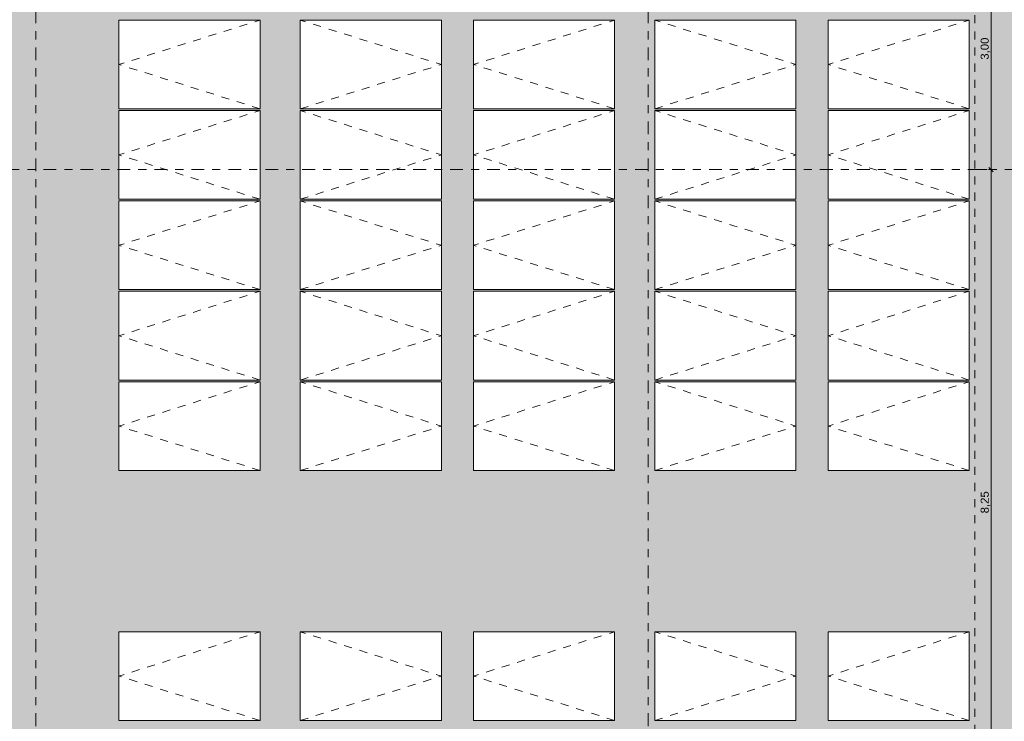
# Model space of a CAD drawing. Header units: metres. Extents: x -180 to 4, y -50 to 6.
# Tile 151 of 256: x -115 to -103, y -30 to -21. Entities that reach past the tile are written whole.
import ezdxf

# ---------------------------------------------------------------- set-up
doc = ezdxf.new("R2010")
doc.units = ezdxf.units.M
doc.header["$LTSCALE"] = 0.05
doc.header["$PDMODE"] = 1
doc.header["$PDSIZE"] = -2
doc.linetypes.add('Linienart-53', pattern=[5.291531, 3.175, -1.058062, 0.352704, -0.705764])
doc.linetypes.add('VW-01 Strichlinie kurz', pattern=[1.999894, 0.999947, -0.999947])
doc.layers.get('0').update_dxf_attribs({"lineweight": 25})
for name, color, linetype, lineweight, true_color in [('30 -36 Dächer- 3 Dachbeläge', 7, 'Continuous', 15, 0x9999ff), ('30 -36 Dächer- 3 Dachbeläge Gründach', 250, 'Continuous', 9, 0x333333), ('40 -44 Elektr. Anlagen- 2 Eigenstromversorgungsanlagen', 7, 'Continuous', 5, 0xff6633), ('70 -72 Beschriftung- 1 Beschriftung allgemein', 7, 'Continuous', 9, 0xff6633), ('70 -76 Bemaßung- 2 Allgemein', 7, 'Continuous', 5, 0x6666cc), ('Dachflächen Moblierung', 7, 'Continuous', 9, 0x888888)]:
    doc.layers.add(name, color=color, linetype=linetype, lineweight=lineweight, true_color=true_color)
for name, color, linetype, lineweight in [('60- 61 allgemeine Ausstattung- 4 Terrassen', 7, 'Continuous', 9), ('70 -71 Achsen- 1 Gebäudeachsen', 7, 'Linienart-53', 18), ('Keine', 7, 'Continuous', 9)]:
    doc.layers.add(name, color=color, linetype=linetype, lineweight=lineweight)
doc.styles.add('Arial', font='arial.ttf')
doc.dimstyles.new('k+k 1_50', dxfattribs={"dimtxt": 0.100689, "dimasz": 0.05302, "dimexe": 0.05, "dimexo": 0.15, "dimgap": 0.01, "dimtad": 1, "dimdec": 3, "dimtxsty": 'Arial', "dimblk": 'VW_SLASH', "dimblk1": 'VW_SLASH', "dimblk2": 'VW_SLASH', "dimcen": 0, "dimdle": 0.05, "dimadec": 3, "dimazin": 0, "dimtfac": 0.75, "dimtdec": 3, "dimtix": 1, "dimtmove": 0, "dimatfit": 0, "dimldrblk": 'VW_SLASH-1', "dimfxl": 0.125, "dimfxlon": 1, "dimfrac": 2, "dimtolj": 1, "dimarcsym": 0})

# ---------------------------------------------------------------- blocks, each defined once
blk = doc.blocks.new('Gruppe-8040')
at = {"color": 255, "linetype": 'Continuous', "lineweight": 9, "transparency": 33554687}
blk.add_wipeout([(-113.589, -25.577), (-111.839, -25.577), (-111.839, -26.677), (-113.589, -26.677)], dxfattribs=at).dxf.layer = '40 -44 Elektr. Anlagen- 2 Eigenstromversorgungsanlagen'
at = {"layer": '40 -44 Elektr. Anlagen- 2 Eigenstromversorgungsanlagen', "color": 7, "linetype": 'Continuous', "lineweight": 9, "transparency": 33554687, "flags": 128}
blk.add_lwpolyline([(-113.589, -25.577), (-111.839, -25.577), (-111.839, -26.677), (-113.589, -26.677)], close=True, dxfattribs=at)
at = {"layer": 'Dachflächen Moblierung', "color": 8, "linetype": 'VW-01 Strichlinie kurz', "lineweight": 5, "flags": 128}
blk.add_lwpolyline([(-111.839, -26.677), (-113.589, -26.127), (-111.839, -25.577)], dxfattribs=at)
blk = doc.blocks.new('Gruppe-8041')
at = {"color": 255, "linetype": 'Continuous', "lineweight": 9, "transparency": 33554687}
blk.add_wipeout([(-113.589, -24.456), (-111.839, -24.456), (-111.839, -25.556), (-113.589, -25.556)], dxfattribs=at).dxf.layer = '40 -44 Elektr. Anlagen- 2 Eigenstromversorgungsanlagen'
at = {"layer": '40 -44 Elektr. Anlagen- 2 Eigenstromversorgungsanlagen', "color": 7, "linetype": 'Continuous', "lineweight": 9, "transparency": 33554687, "flags": 128}
blk.add_lwpolyline([(-113.589, -24.456), (-111.839, -24.456), (-111.839, -25.556), (-113.589, -25.556)], close=True, dxfattribs=at)
at = {"layer": 'Dachflächen Moblierung', "color": 8, "linetype": 'VW-01 Strichlinie kurz', "lineweight": 5, "flags": 128}
blk.add_lwpolyline([(-111.839, -25.556), (-113.589, -25.006), (-111.839, -24.456)], dxfattribs=at)
blk = doc.blocks.new('Gruppe-8042')
at = {"color": 255, "linetype": 'Continuous', "lineweight": 9, "transparency": 33554687}
blk.add_wipeout([(-113.589, -23.335), (-111.839, -23.335), (-111.839, -24.435), (-113.589, -24.435)], dxfattribs=at).dxf.layer = '40 -44 Elektr. Anlagen- 2 Eigenstromversorgungsanlagen'
at = {"layer": '40 -44 Elektr. Anlagen- 2 Eigenstromversorgungsanlagen', "color": 7, "linetype": 'Continuous', "lineweight": 9, "transparency": 33554687, "flags": 128}
blk.add_lwpolyline([(-113.589, -23.335), (-111.839, -23.335), (-111.839, -24.435), (-113.589, -24.435)], close=True, dxfattribs=at)
at = {"layer": 'Dachflächen Moblierung', "color": 8, "linetype": 'VW-01 Strichlinie kurz', "lineweight": 5, "flags": 128}
blk.add_lwpolyline([(-111.839, -24.435), (-113.589, -23.885), (-111.839, -23.335)], dxfattribs=at)
blk = doc.blocks.new('Gruppe-8043')
at = {"color": 255, "linetype": 'Continuous', "lineweight": 9, "transparency": 33554687}
blk.add_wipeout([(-113.589, -22.214), (-111.839, -22.214), (-111.839, -23.314), (-113.589, -23.314)], dxfattribs=at).dxf.layer = '40 -44 Elektr. Anlagen- 2 Eigenstromversorgungsanlagen'
at = {"layer": '40 -44 Elektr. Anlagen- 2 Eigenstromversorgungsanlagen', "color": 7, "linetype": 'Continuous', "lineweight": 9, "transparency": 33554687, "flags": 128}
blk.add_lwpolyline([(-113.589, -22.214), (-111.839, -22.214), (-111.839, -23.314), (-113.589, -23.314)], close=True, dxfattribs=at)
at = {"layer": 'Dachflächen Moblierung', "color": 8, "linetype": 'VW-01 Strichlinie kurz', "lineweight": 5, "flags": 128}
blk.add_lwpolyline([(-111.839, -23.314), (-113.589, -22.764), (-111.839, -22.214)], dxfattribs=at)
blk = doc.blocks.new('Gruppe-8044')
at = {"color": 255, "linetype": 'Continuous', "lineweight": 9, "transparency": 33554687}
blk.add_wipeout([(-113.589, -21.093), (-111.839, -21.093), (-111.839, -22.193), (-113.589, -22.193)], dxfattribs=at).dxf.layer = '40 -44 Elektr. Anlagen- 2 Eigenstromversorgungsanlagen'
at = {"layer": '40 -44 Elektr. Anlagen- 2 Eigenstromversorgungsanlagen', "color": 7, "linetype": 'Continuous', "lineweight": 9, "transparency": 33554687, "flags": 128}
blk.add_lwpolyline([(-113.589, -21.093), (-111.839, -21.093), (-111.839, -22.193), (-113.589, -22.193)], close=True, dxfattribs=at)
at = {"layer": 'Dachflächen Moblierung', "color": 8, "linetype": 'VW-01 Strichlinie kurz', "lineweight": 5, "flags": 128}
blk.add_lwpolyline([(-111.839, -22.193), (-113.589, -21.643), (-111.839, -21.093)], dxfattribs=at)
blk = doc.blocks.new('Gruppe-8049')
at = {"color": 255, "linetype": 'Continuous', "lineweight": 9, "transparency": 33554687}
blk.add_wipeout([(-111.339, -25.577), (-109.589, -25.577), (-109.589, -26.677), (-111.339, -26.677)], dxfattribs=at).dxf.layer = '40 -44 Elektr. Anlagen- 2 Eigenstromversorgungsanlagen'
at = {"layer": '40 -44 Elektr. Anlagen- 2 Eigenstromversorgungsanlagen', "color": 7, "linetype": 'Continuous', "lineweight": 9, "transparency": 33554687, "flags": 128}
blk.add_lwpolyline([(-111.339, -25.577), (-109.589, -25.577), (-109.589, -26.677), (-111.339, -26.677)], close=True, dxfattribs=at)
at = {"layer": 'Dachflächen Moblierung', "color": 8, "linetype": 'VW-01 Strichlinie kurz', "lineweight": 5, "flags": 128}
blk.add_lwpolyline([(-111.339, -26.677), (-109.589, -26.127), (-111.339, -25.577)], dxfattribs=at)
blk = doc.blocks.new('Gruppe-8050')
at = {"color": 255, "linetype": 'Continuous', "lineweight": 9, "transparency": 33554687}
blk.add_wipeout([(-111.339, -24.456), (-109.589, -24.456), (-109.589, -25.556), (-111.339, -25.556)], dxfattribs=at).dxf.layer = '40 -44 Elektr. Anlagen- 2 Eigenstromversorgungsanlagen'
at = {"layer": '40 -44 Elektr. Anlagen- 2 Eigenstromversorgungsanlagen', "color": 7, "linetype": 'Continuous', "lineweight": 9, "transparency": 33554687, "flags": 128}
blk.add_lwpolyline([(-111.339, -24.456), (-109.589, -24.456), (-109.589, -25.556), (-111.339, -25.556)], close=True, dxfattribs=at)
at = {"layer": 'Dachflächen Moblierung', "color": 8, "linetype": 'VW-01 Strichlinie kurz', "lineweight": 5, "flags": 128}
blk.add_lwpolyline([(-111.339, -25.556), (-109.589, -25.006), (-111.339, -24.456)], dxfattribs=at)
blk = doc.blocks.new('Gruppe-8051')
at = {"color": 255, "linetype": 'Continuous', "lineweight": 9, "transparency": 33554687}
blk.add_wipeout([(-111.339, -23.335), (-109.589, -23.335), (-109.589, -24.435), (-111.339, -24.435)], dxfattribs=at).dxf.layer = '40 -44 Elektr. Anlagen- 2 Eigenstromversorgungsanlagen'
at = {"layer": '40 -44 Elektr. Anlagen- 2 Eigenstromversorgungsanlagen', "color": 7, "linetype": 'Continuous', "lineweight": 9, "transparency": 33554687, "flags": 128}
blk.add_lwpolyline([(-111.339, -23.335), (-109.589, -23.335), (-109.589, -24.435), (-111.339, -24.435)], close=True, dxfattribs=at)
at = {"layer": 'Dachflächen Moblierung', "color": 8, "linetype": 'VW-01 Strichlinie kurz', "lineweight": 5, "flags": 128}
blk.add_lwpolyline([(-111.339, -24.435), (-109.589, -23.885), (-111.339, -23.335)], dxfattribs=at)
blk = doc.blocks.new('Gruppe-8052')
at = {"color": 255, "linetype": 'Continuous', "lineweight": 9, "transparency": 33554687}
blk.add_wipeout([(-111.339, -22.214), (-109.589, -22.214), (-109.589, -23.314), (-111.339, -23.314)], dxfattribs=at).dxf.layer = '40 -44 Elektr. Anlagen- 2 Eigenstromversorgungsanlagen'
at = {"layer": '40 -44 Elektr. Anlagen- 2 Eigenstromversorgungsanlagen', "color": 7, "linetype": 'Continuous', "lineweight": 9, "transparency": 33554687, "flags": 128}
blk.add_lwpolyline([(-111.339, -22.214), (-109.589, -22.214), (-109.589, -23.314), (-111.339, -23.314)], close=True, dxfattribs=at)
at = {"layer": 'Dachflächen Moblierung', "color": 8, "linetype": 'VW-01 Strichlinie kurz', "lineweight": 5, "flags": 128}
blk.add_lwpolyline([(-111.339, -23.314), (-109.589, -22.764), (-111.339, -22.214)], dxfattribs=at)
blk = doc.blocks.new('Gruppe-8053')
at = {"color": 255, "linetype": 'Continuous', "lineweight": 9, "transparency": 33554687}
blk.add_wipeout([(-111.339, -21.093), (-109.589, -21.093), (-109.589, -22.193), (-111.339, -22.193)], dxfattribs=at).dxf.layer = '40 -44 Elektr. Anlagen- 2 Eigenstromversorgungsanlagen'
at = {"layer": '40 -44 Elektr. Anlagen- 2 Eigenstromversorgungsanlagen', "color": 7, "linetype": 'Continuous', "lineweight": 9, "transparency": 33554687, "flags": 128}
blk.add_lwpolyline([(-111.339, -21.093), (-109.589, -21.093), (-109.589, -22.193), (-111.339, -22.193)], close=True, dxfattribs=at)
at = {"layer": 'Dachflächen Moblierung', "color": 8, "linetype": 'VW-01 Strichlinie kurz', "lineweight": 5, "flags": 128}
blk.add_lwpolyline([(-111.339, -22.193), (-109.589, -21.643), (-111.339, -21.093)], dxfattribs=at)
blk = doc.blocks.new('Gruppe-8058')
at = {"color": 255, "linetype": 'Continuous', "lineweight": 9, "transparency": 33554687}
blk.add_wipeout([(-109.189, -25.577), (-107.439, -25.577), (-107.439, -26.677), (-109.189, -26.677)], dxfattribs=at).dxf.layer = '40 -44 Elektr. Anlagen- 2 Eigenstromversorgungsanlagen'
at = {"layer": '40 -44 Elektr. Anlagen- 2 Eigenstromversorgungsanlagen', "color": 7, "linetype": 'Continuous', "lineweight": 9, "transparency": 33554687, "flags": 128}
blk.add_lwpolyline([(-109.189, -25.577), (-107.439, -25.577), (-107.439, -26.677), (-109.189, -26.677)], close=True, dxfattribs=at)
at = {"layer": 'Dachflächen Moblierung', "color": 8, "linetype": 'VW-01 Strichlinie kurz', "lineweight": 5, "flags": 128}
blk.add_lwpolyline([(-107.439, -26.677), (-109.189, -26.127), (-107.439, -25.577)], dxfattribs=at)
blk = doc.blocks.new('Gruppe-8059')
at = {"color": 255, "linetype": 'Continuous', "lineweight": 9, "transparency": 33554687}
blk.add_wipeout([(-109.189, -24.456), (-107.439, -24.456), (-107.439, -25.556), (-109.189, -25.556)], dxfattribs=at).dxf.layer = '40 -44 Elektr. Anlagen- 2 Eigenstromversorgungsanlagen'
at = {"layer": '40 -44 Elektr. Anlagen- 2 Eigenstromversorgungsanlagen', "color": 7, "linetype": 'Continuous', "lineweight": 9, "transparency": 33554687, "flags": 128}
blk.add_lwpolyline([(-109.189, -24.456), (-107.439, -24.456), (-107.439, -25.556), (-109.189, -25.556)], close=True, dxfattribs=at)
at = {"layer": 'Dachflächen Moblierung', "color": 8, "linetype": 'VW-01 Strichlinie kurz', "lineweight": 5, "flags": 128}
blk.add_lwpolyline([(-107.439, -25.556), (-109.189, -25.006), (-107.439, -24.456)], dxfattribs=at)
blk = doc.blocks.new('Gruppe-8060')
at = {"color": 255, "linetype": 'Continuous', "lineweight": 9, "transparency": 33554687}
blk.add_wipeout([(-109.189, -23.335), (-107.439, -23.335), (-107.439, -24.435), (-109.189, -24.435)], dxfattribs=at).dxf.layer = '40 -44 Elektr. Anlagen- 2 Eigenstromversorgungsanlagen'
at = {"layer": '40 -44 Elektr. Anlagen- 2 Eigenstromversorgungsanlagen', "color": 7, "linetype": 'Continuous', "lineweight": 9, "transparency": 33554687, "flags": 128}
blk.add_lwpolyline([(-109.189, -23.335), (-107.439, -23.335), (-107.439, -24.435), (-109.189, -24.435)], close=True, dxfattribs=at)
at = {"layer": 'Dachflächen Moblierung', "color": 8, "linetype": 'VW-01 Strichlinie kurz', "lineweight": 5, "flags": 128}
blk.add_lwpolyline([(-107.439, -24.435), (-109.189, -23.885), (-107.439, -23.335)], dxfattribs=at)
blk = doc.blocks.new('Gruppe-8061')
at = {"color": 255, "linetype": 'Continuous', "lineweight": 9, "transparency": 33554687}
blk.add_wipeout([(-109.189, -22.214), (-107.439, -22.214), (-107.439, -23.314), (-109.189, -23.314)], dxfattribs=at).dxf.layer = '40 -44 Elektr. Anlagen- 2 Eigenstromversorgungsanlagen'
at = {"layer": '40 -44 Elektr. Anlagen- 2 Eigenstromversorgungsanlagen', "color": 7, "linetype": 'Continuous', "lineweight": 9, "transparency": 33554687, "flags": 128}
blk.add_lwpolyline([(-109.189, -22.214), (-107.439, -22.214), (-107.439, -23.314), (-109.189, -23.314)], close=True, dxfattribs=at)
at = {"layer": 'Dachflächen Moblierung', "color": 8, "linetype": 'VW-01 Strichlinie kurz', "lineweight": 5, "flags": 128}
blk.add_lwpolyline([(-107.439, -23.314), (-109.189, -22.764), (-107.439, -22.214)], dxfattribs=at)
blk = doc.blocks.new('Gruppe-8062')
at = {"color": 255, "linetype": 'Continuous', "lineweight": 9, "transparency": 33554687}
blk.add_wipeout([(-109.189, -21.093), (-107.439, -21.093), (-107.439, -22.193), (-109.189, -22.193)], dxfattribs=at).dxf.layer = '40 -44 Elektr. Anlagen- 2 Eigenstromversorgungsanlagen'
at = {"layer": '40 -44 Elektr. Anlagen- 2 Eigenstromversorgungsanlagen', "color": 7, "linetype": 'Continuous', "lineweight": 9, "transparency": 33554687, "flags": 128}
blk.add_lwpolyline([(-109.189, -21.093), (-107.439, -21.093), (-107.439, -22.193), (-109.189, -22.193)], close=True, dxfattribs=at)
at = {"layer": 'Dachflächen Moblierung', "color": 8, "linetype": 'VW-01 Strichlinie kurz', "lineweight": 5, "flags": 128}
blk.add_lwpolyline([(-107.439, -22.193), (-109.189, -21.643), (-107.439, -21.093)], dxfattribs=at)
blk = doc.blocks.new('Gruppe-8067')
at = {"color": 255, "linetype": 'Continuous', "lineweight": 9, "transparency": 33554687}
blk.add_wipeout([(-106.939, -25.577), (-105.189, -25.577), (-105.189, -26.677), (-106.939, -26.677)], dxfattribs=at).dxf.layer = '40 -44 Elektr. Anlagen- 2 Eigenstromversorgungsanlagen'
at = {"layer": '40 -44 Elektr. Anlagen- 2 Eigenstromversorgungsanlagen', "color": 7, "linetype": 'Continuous', "lineweight": 9, "transparency": 33554687, "flags": 128}
blk.add_lwpolyline([(-106.939, -25.577), (-105.189, -25.577), (-105.189, -26.677), (-106.939, -26.677)], close=True, dxfattribs=at)
at = {"layer": 'Dachflächen Moblierung', "color": 8, "linetype": 'VW-01 Strichlinie kurz', "lineweight": 5, "flags": 128}
blk.add_lwpolyline([(-106.939, -26.677), (-105.189, -26.127), (-106.939, -25.577)], dxfattribs=at)
blk = doc.blocks.new('Gruppe-8068')
at = {"color": 255, "linetype": 'Continuous', "lineweight": 9, "transparency": 33554687}
blk.add_wipeout([(-106.939, -24.456), (-105.189, -24.456), (-105.189, -25.556), (-106.939, -25.556)], dxfattribs=at).dxf.layer = '40 -44 Elektr. Anlagen- 2 Eigenstromversorgungsanlagen'
at = {"layer": '40 -44 Elektr. Anlagen- 2 Eigenstromversorgungsanlagen', "color": 7, "linetype": 'Continuous', "lineweight": 9, "transparency": 33554687, "flags": 128}
blk.add_lwpolyline([(-106.939, -24.456), (-105.189, -24.456), (-105.189, -25.556), (-106.939, -25.556)], close=True, dxfattribs=at)
at = {"layer": 'Dachflächen Moblierung', "color": 8, "linetype": 'VW-01 Strichlinie kurz', "lineweight": 5, "flags": 128}
blk.add_lwpolyline([(-106.939, -25.556), (-105.189, -25.006), (-106.939, -24.456)], dxfattribs=at)
blk = doc.blocks.new('Gruppe-8069')
at = {"color": 255, "linetype": 'Continuous', "lineweight": 9, "transparency": 33554687}
blk.add_wipeout([(-106.939, -23.335), (-105.189, -23.335), (-105.189, -24.435), (-106.939, -24.435)], dxfattribs=at).dxf.layer = '40 -44 Elektr. Anlagen- 2 Eigenstromversorgungsanlagen'
at = {"layer": '40 -44 Elektr. Anlagen- 2 Eigenstromversorgungsanlagen', "color": 7, "linetype": 'Continuous', "lineweight": 9, "transparency": 33554687, "flags": 128}
blk.add_lwpolyline([(-106.939, -23.335), (-105.189, -23.335), (-105.189, -24.435), (-106.939, -24.435)], close=True, dxfattribs=at)
at = {"layer": 'Dachflächen Moblierung', "color": 8, "linetype": 'VW-01 Strichlinie kurz', "lineweight": 5, "flags": 128}
blk.add_lwpolyline([(-106.939, -24.435), (-105.189, -23.885), (-106.939, -23.335)], dxfattribs=at)
blk = doc.blocks.new('Gruppe-8070')
at = {"color": 255, "linetype": 'Continuous', "lineweight": 9, "transparency": 33554687}
blk.add_wipeout([(-106.939, -22.214), (-105.189, -22.214), (-105.189, -23.314), (-106.939, -23.314)], dxfattribs=at).dxf.layer = '40 -44 Elektr. Anlagen- 2 Eigenstromversorgungsanlagen'
at = {"layer": '40 -44 Elektr. Anlagen- 2 Eigenstromversorgungsanlagen', "color": 7, "linetype": 'Continuous', "lineweight": 9, "transparency": 33554687, "flags": 128}
blk.add_lwpolyline([(-106.939, -22.214), (-105.189, -22.214), (-105.189, -23.314), (-106.939, -23.314)], close=True, dxfattribs=at)
at = {"layer": 'Dachflächen Moblierung', "color": 8, "linetype": 'VW-01 Strichlinie kurz', "lineweight": 5, "flags": 128}
blk.add_lwpolyline([(-106.939, -23.314), (-105.189, -22.764), (-106.939, -22.214)], dxfattribs=at)
blk = doc.blocks.new('Gruppe-8071')
at = {"color": 255, "linetype": 'Continuous', "lineweight": 9, "transparency": 33554687}
blk.add_wipeout([(-106.939, -21.093), (-105.189, -21.093), (-105.189, -22.193), (-106.939, -22.193)], dxfattribs=at).dxf.layer = '40 -44 Elektr. Anlagen- 2 Eigenstromversorgungsanlagen'
at = {"layer": '40 -44 Elektr. Anlagen- 2 Eigenstromversorgungsanlagen', "color": 7, "linetype": 'Continuous', "lineweight": 9, "transparency": 33554687, "flags": 128}
blk.add_lwpolyline([(-106.939, -21.093), (-105.189, -21.093), (-105.189, -22.193), (-106.939, -22.193)], close=True, dxfattribs=at)
at = {"layer": 'Dachflächen Moblierung', "color": 8, "linetype": 'VW-01 Strichlinie kurz', "lineweight": 5, "flags": 128}
blk.add_lwpolyline([(-106.939, -22.193), (-105.189, -21.643), (-106.939, -21.093)], dxfattribs=at)
blk = doc.blocks.new('Gruppe-8076')
at = {"color": 255, "linetype": 'Continuous', "lineweight": 9, "transparency": 33554687}
blk.add_wipeout([(-104.789, -25.577), (-103.039, -25.577), (-103.039, -26.677), (-104.789, -26.677)], dxfattribs=at).dxf.layer = '40 -44 Elektr. Anlagen- 2 Eigenstromversorgungsanlagen'
at = {"layer": '40 -44 Elektr. Anlagen- 2 Eigenstromversorgungsanlagen', "color": 7, "linetype": 'Continuous', "lineweight": 9, "transparency": 33554687, "flags": 128}
blk.add_lwpolyline([(-104.789, -25.577), (-103.039, -25.577), (-103.039, -26.677), (-104.789, -26.677)], close=True, dxfattribs=at)
at = {"layer": 'Dachflächen Moblierung', "color": 8, "linetype": 'VW-01 Strichlinie kurz', "lineweight": 5, "flags": 128}
blk.add_lwpolyline([(-103.039, -26.677), (-104.789, -26.127), (-103.039, -25.577)], dxfattribs=at)
blk = doc.blocks.new('Gruppe-8077')
at = {"color": 255, "linetype": 'Continuous', "lineweight": 9, "transparency": 33554687}
blk.add_wipeout([(-104.789, -24.456), (-103.039, -24.456), (-103.039, -25.556), (-104.789, -25.556)], dxfattribs=at).dxf.layer = '40 -44 Elektr. Anlagen- 2 Eigenstromversorgungsanlagen'
at = {"layer": '40 -44 Elektr. Anlagen- 2 Eigenstromversorgungsanlagen', "color": 7, "linetype": 'Continuous', "lineweight": 9, "transparency": 33554687, "flags": 128}
blk.add_lwpolyline([(-104.789, -24.456), (-103.039, -24.456), (-103.039, -25.556), (-104.789, -25.556)], close=True, dxfattribs=at)
at = {"layer": 'Dachflächen Moblierung', "color": 8, "linetype": 'VW-01 Strichlinie kurz', "lineweight": 5, "flags": 128}
blk.add_lwpolyline([(-103.039, -25.556), (-104.789, -25.006), (-103.039, -24.456)], dxfattribs=at)
blk = doc.blocks.new('Gruppe-8078')
at = {"color": 255, "linetype": 'Continuous', "lineweight": 9, "transparency": 33554687}
blk.add_wipeout([(-104.789, -23.335), (-103.039, -23.335), (-103.039, -24.435), (-104.789, -24.435)], dxfattribs=at).dxf.layer = '40 -44 Elektr. Anlagen- 2 Eigenstromversorgungsanlagen'
at = {"layer": '40 -44 Elektr. Anlagen- 2 Eigenstromversorgungsanlagen', "color": 7, "linetype": 'Continuous', "lineweight": 9, "transparency": 33554687, "flags": 128}
blk.add_lwpolyline([(-104.789, -23.335), (-103.039, -23.335), (-103.039, -24.435), (-104.789, -24.435)], close=True, dxfattribs=at)
at = {"layer": 'Dachflächen Moblierung', "color": 8, "linetype": 'VW-01 Strichlinie kurz', "lineweight": 5, "flags": 128}
blk.add_lwpolyline([(-103.039, -24.435), (-104.789, -23.885), (-103.039, -23.335)], dxfattribs=at)
blk = doc.blocks.new('Gruppe-8079')
at = {"color": 255, "linetype": 'Continuous', "lineweight": 9, "transparency": 33554687}
blk.add_wipeout([(-104.789, -22.214), (-103.039, -22.214), (-103.039, -23.314), (-104.789, -23.314)], dxfattribs=at).dxf.layer = '40 -44 Elektr. Anlagen- 2 Eigenstromversorgungsanlagen'
at = {"layer": '40 -44 Elektr. Anlagen- 2 Eigenstromversorgungsanlagen', "color": 7, "linetype": 'Continuous', "lineweight": 9, "transparency": 33554687, "flags": 128}
blk.add_lwpolyline([(-104.789, -22.214), (-103.039, -22.214), (-103.039, -23.314), (-104.789, -23.314)], close=True, dxfattribs=at)
at = {"layer": 'Dachflächen Moblierung', "color": 8, "linetype": 'VW-01 Strichlinie kurz', "lineweight": 5, "flags": 128}
blk.add_lwpolyline([(-103.039, -23.314), (-104.789, -22.764), (-103.039, -22.214)], dxfattribs=at)
blk = doc.blocks.new('Gruppe-8080')
at = {"color": 255, "linetype": 'Continuous', "lineweight": 9, "transparency": 33554687}
blk.add_wipeout([(-104.789, -21.093), (-103.039, -21.093), (-103.039, -22.193), (-104.789, -22.193)], dxfattribs=at).dxf.layer = '40 -44 Elektr. Anlagen- 2 Eigenstromversorgungsanlagen'
at = {"layer": '40 -44 Elektr. Anlagen- 2 Eigenstromversorgungsanlagen', "color": 7, "linetype": 'Continuous', "lineweight": 9, "transparency": 33554687, "flags": 128}
blk.add_lwpolyline([(-104.789, -21.093), (-103.039, -21.093), (-103.039, -22.193), (-104.789, -22.193)], close=True, dxfattribs=at)
at = {"layer": 'Dachflächen Moblierung', "color": 8, "linetype": 'VW-01 Strichlinie kurz', "lineweight": 5, "flags": 128}
blk.add_lwpolyline([(-103.039, -22.193), (-104.789, -21.643), (-103.039, -21.093)], dxfattribs=at)
blk = doc.blocks.new('Gruppe-8228')
at = {"color": 255, "linetype": 'Continuous', "lineweight": 9, "transparency": 33554687}
blk.add_wipeout([(-113.589, -28.677), (-111.839, -28.677), (-111.839, -29.777), (-113.589, -29.777)], dxfattribs=at).dxf.layer = '40 -44 Elektr. Anlagen- 2 Eigenstromversorgungsanlagen'
at = {"layer": '40 -44 Elektr. Anlagen- 2 Eigenstromversorgungsanlagen', "color": 7, "linetype": 'Continuous', "lineweight": 9, "transparency": 33554687, "flags": 128}
blk.add_lwpolyline([(-113.589, -28.677), (-111.839, -28.677), (-111.839, -29.777), (-113.589, -29.777)], close=True, dxfattribs=at)
at = {"layer": 'Dachflächen Moblierung', "color": 8, "linetype": 'VW-01 Strichlinie kurz', "lineweight": 5, "flags": 128}
blk.add_lwpolyline([(-111.839, -29.777), (-113.589, -29.227), (-111.839, -28.677)], dxfattribs=at)
blk = doc.blocks.new('Gruppe-8236')
at = {"color": 255, "linetype": 'Continuous', "lineweight": 9, "transparency": 33554687}
blk.add_wipeout([(-111.339, -28.677), (-109.589, -28.677), (-109.589, -29.777), (-111.339, -29.777)], dxfattribs=at).dxf.layer = '40 -44 Elektr. Anlagen- 2 Eigenstromversorgungsanlagen'
at = {"layer": '40 -44 Elektr. Anlagen- 2 Eigenstromversorgungsanlagen', "color": 7, "linetype": 'Continuous', "lineweight": 9, "transparency": 33554687, "flags": 128}
blk.add_lwpolyline([(-111.339, -28.677), (-109.589, -28.677), (-109.589, -29.777), (-111.339, -29.777)], close=True, dxfattribs=at)
at = {"layer": 'Dachflächen Moblierung', "color": 8, "linetype": 'VW-01 Strichlinie kurz', "lineweight": 5, "flags": 128}
blk.add_lwpolyline([(-111.339, -29.777), (-109.589, -29.227), (-111.339, -28.677)], dxfattribs=at)
blk = doc.blocks.new('Gruppe-8244')
at = {"color": 255, "linetype": 'Continuous', "lineweight": 9, "transparency": 33554687}
blk.add_wipeout([(-109.189, -28.677), (-107.439, -28.677), (-107.439, -29.777), (-109.189, -29.777)], dxfattribs=at).dxf.layer = '40 -44 Elektr. Anlagen- 2 Eigenstromversorgungsanlagen'
at = {"layer": '40 -44 Elektr. Anlagen- 2 Eigenstromversorgungsanlagen', "color": 7, "linetype": 'Continuous', "lineweight": 9, "transparency": 33554687, "flags": 128}
blk.add_lwpolyline([(-109.189, -28.677), (-107.439, -28.677), (-107.439, -29.777), (-109.189, -29.777)], close=True, dxfattribs=at)
at = {"layer": 'Dachflächen Moblierung', "color": 8, "linetype": 'VW-01 Strichlinie kurz', "lineweight": 5, "flags": 128}
blk.add_lwpolyline([(-107.439, -29.777), (-109.189, -29.227), (-107.439, -28.677)], dxfattribs=at)
blk = doc.blocks.new('Gruppe-8252')
at = {"color": 255, "linetype": 'Continuous', "lineweight": 9, "transparency": 33554687}
blk.add_wipeout([(-106.939, -28.677), (-105.189, -28.677), (-105.189, -29.777), (-106.939, -29.777)], dxfattribs=at).dxf.layer = '40 -44 Elektr. Anlagen- 2 Eigenstromversorgungsanlagen'
at = {"layer": '40 -44 Elektr. Anlagen- 2 Eigenstromversorgungsanlagen', "color": 7, "linetype": 'Continuous', "lineweight": 9, "transparency": 33554687, "flags": 128}
blk.add_lwpolyline([(-106.939, -28.677), (-105.189, -28.677), (-105.189, -29.777), (-106.939, -29.777)], close=True, dxfattribs=at)
at = {"layer": 'Dachflächen Moblierung', "color": 8, "linetype": 'VW-01 Strichlinie kurz', "lineweight": 5, "flags": 128}
blk.add_lwpolyline([(-106.939, -29.777), (-105.189, -29.227), (-106.939, -28.677)], dxfattribs=at)
blk = doc.blocks.new('Gruppe-8260')
at = {"color": 255, "linetype": 'Continuous', "lineweight": 9, "transparency": 33554687}
blk.add_wipeout([(-104.789, -28.677), (-103.039, -28.677), (-103.039, -29.777), (-104.789, -29.777)], dxfattribs=at).dxf.layer = '40 -44 Elektr. Anlagen- 2 Eigenstromversorgungsanlagen'
at = {"layer": '40 -44 Elektr. Anlagen- 2 Eigenstromversorgungsanlagen', "color": 7, "linetype": 'Continuous', "lineweight": 9, "transparency": 33554687, "flags": 128}
blk.add_lwpolyline([(-104.789, -28.677), (-103.039, -28.677), (-103.039, -29.777), (-104.789, -29.777)], close=True, dxfattribs=at)
at = {"layer": 'Dachflächen Moblierung', "color": 8, "linetype": 'VW-01 Strichlinie kurz', "lineweight": 5, "flags": 128}
blk.add_lwpolyline([(-103.039, -29.777), (-104.789, -29.227), (-103.039, -28.677)], dxfattribs=at)
blk = doc.blocks.new('Gruppe-8261')
at = {"layer": '70 -72 Beschriftung- 1 Beschriftung allgemein', "color": 7, "transparency": 33554687}
for name in ['Gruppe-8040', 'Gruppe-8049', 'Gruppe-8058', 'Gruppe-8067', 'Gruppe-8076', 'Gruppe-8228', 'Gruppe-8236', 'Gruppe-8244', 'Gruppe-8252', 'Gruppe-8260']:
    blk.add_blockref(name, (0, 0), dxfattribs=at)
for name in ['Gruppe-8041', 'Gruppe-8050', 'Gruppe-8059', 'Gruppe-8068', 'Gruppe-8077']:
    blk.add_blockref(name, (0, 0), dxfattribs=at)
for name in ['Gruppe-8042', 'Gruppe-8051', 'Gruppe-8060', 'Gruppe-8069', 'Gruppe-8078']:
    blk.add_blockref(name, (0, 0), dxfattribs=at)
for name in ['Gruppe-8043', 'Gruppe-8052', 'Gruppe-8061', 'Gruppe-8070', 'Gruppe-8079']:
    blk.add_blockref(name, (0, 0), dxfattribs=at)
for name in ['Gruppe-8044', 'Gruppe-8053', 'Gruppe-8062', 'Gruppe-8071', 'Gruppe-8080']:
    blk.add_blockref(name, (0, 0), dxfattribs=at)
blk = doc.blocks.new('Gruppe-8878')
at = {"layer": '30 -36 Dächer- 3 Dachbeläge Gründach', "linetype": 'Continuous', "lineweight": 0, "true_color": 0xe7eedf, "transparency": 33554687}
blk.add_hatch(color=254, dxfattribs=at).paths.add_polyline_path([(-100.01799996, -31.79404198), (-100.01799996, -31.61704198), (-100.31099996, -31.61704198), (-100.31099996, -12.39704198), (-159.47099996, -12.39704198), (-159.47099996, -39.25704198), (-99.61099996, -39.25704198), (-99.61099996, -31.79404198)])
at = {"color": 255, "linetype": 'Continuous', "lineweight": 9, "transparency": 33554687}
blk.add_wipeout([(-99.13099996, -31.79404198), (-99.13099996, -39.73704198), (-129.83124836, -39.73704198), (-129.83124836, -39.25704198), (-100.31099996, -39.25704198), (-100.31099996, -12.71704198), (-129.83124836, -12.71704198), (-129.83124836, -12.23704198), (-100.01799996, -12.23704198), (-100.01799996, -31.12704198), (-99.83999996, -31.12704198), (-99.83999996, -31.61604198), (-99.35099996, -31.61604198), (-99.35099996, -31.79404198)], dxfattribs=at).dxf.layer = '30 -36 Dächer- 3 Dachbeläge'
at = {"layer": '60- 61 allgemeine Ausstattung- 4 Terrassen', "color": 7}
blk.add_blockref('Gruppe-8261', (0, 0), dxfattribs=at)
at = {"layer": '40 -44 Elektr. Anlagen- 2 Eigenstromversorgungsanlagen', "color": 7, "linetype": 'VW-01 Strichlinie kurz', "lineweight": 9, "flags": 128}
blk.add_lwpolyline([(-157.2387741, -16.50250689), (-102.9687741, -16.50250689), (-102.9687741, -37.68750689), (-157.2387741, -37.68750689)], close=True, dxfattribs=at)
blk = doc.blocks.new('_OG3_2D (2D)')
at = {"layer": '70 -72 Beschriftung- 1 Beschriftung allgemein', "color": 7}
blk.add_blockref('Gruppe-8878', (0, 0), dxfattribs=at)
blk = doc.blocks.new('VW_SLASH')
at = {"color": 0, "linetype": 'ByBlock', "lineweight": -2, "transparency": 16777216}
blk.add_line((0.94, 0), (-1, 0), dxfattribs=at)
at = {"color": 0, "lineweight": 20, "transparency": 16777216, "flags": 128}
blk.add_lwpolyline([(0.5, 0.5), (-0.5, -0.5)], dxfattribs=at)
blk = doc.blocks.new('*D11535')
at = {"layer": '70 -76 Bemaßung- 2 Allgemein', "color": 0, "lineweight": -2}
for p, q in [((-102.918, -19.947), (-102.818, -19.947)), ((-102.768, -22.894), (-102.768, -20)), ((-102.918, -22.947), (-102.818, -22.947))]:
    blk.add_line(p, q, dxfattribs=at)
at = {"layer": 'Defpoints', "color": 0}
for p in [(-102.768, -19.947), (-102.768, -19.947), (-102.768, -22.947)]:
    blk.add_point(p, dxfattribs=at)
at = {"layer": '70 -76 Bemaßung- 2 Allgemein', "color": 0, "lineweight": -2, "xscale": 0.05302001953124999, "yscale": 0.05302001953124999, "zscale": 0.05302001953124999}
for p, rotation in [((-102.768, -19.947), 90), ((-102.768, -22.947), 270)]:
    blk.add_blockref('VW_SLASH', p, dxfattribs=dict(at, rotation=rotation))
at = {"layer": '70 -76 Bemaßung- 2 Allgemein', "color": 0, "insert": (-102.838, -21.447), "char_height": 0.1007, "attachment_point": 5, "rotation": 90, "style": 'Arial'}
blk.add_mtext('\\A1;3,00', dxfattribs=at)
blk = doc.blocks.new('VW_SLASH-1')
at = {"color": 0, "linetype": 'ByBlock', "lineweight": -2, "transparency": 16777216}
blk.add_line((0.94, 0), (-1, 0), dxfattribs=at)
at = {"color": 0, "lineweight": 5, "transparency": 16777216, "flags": 128}
blk.add_lwpolyline([(0.5, 0.5), (-0.5, -0.5)], dxfattribs=at)
blk = doc.blocks.new('*D11536')
at = {"layer": '70 -76 Bemaßung- 2 Allgemein', "color": 0, "lineweight": -2}
for p, q in [((-102.918, -22.947), (-102.818, -22.947)), ((-102.768, -31.144), (-102.768, -23)), ((-102.918, -31.197), (-102.818, -31.197))]:
    blk.add_line(p, q, dxfattribs=at)
at = {"layer": 'Defpoints', "color": 0}
for p in [(-102.768, -22.947), (-102.768, -22.947), (-102.768, -31.197)]:
    blk.add_point(p, dxfattribs=at)
at = {"layer": '70 -76 Bemaßung- 2 Allgemein', "color": 0, "lineweight": -2, "xscale": 0.05302001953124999, "yscale": 0.05302001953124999, "zscale": 0.05302001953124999}
for p, rotation in [((-102.768, -22.947), 90), ((-102.768, -31.197), 270)]:
    blk.add_blockref('VW_SLASH', p, dxfattribs=dict(at, rotation=rotation))
at = {"layer": '70 -76 Bemaßung- 2 Allgemein', "color": 0, "insert": (-102.838, -27.072), "char_height": 0.1007, "attachment_point": 5, "rotation": 90, "style": 'Arial'}
blk.add_mtext('\\A1;8,25', dxfattribs=at)
blk = doc.blocks.new('_Achsen (3D)')
at = {"layer": '70 -71 Achsen- 1 Gebäudeachsen', "transparency": 33554687}
for p, q in [((-114.621, 3.8), (-114.621, -46.172)), ((-107.021, 3.8), (-107.021, -46.172)), ((-179.668, -22.947), (3.826, -22.947))]:
    blk.add_line(p, q, dxfattribs=at)
blk = doc.blocks.new('Gruppe-9733')
at = {"layer": '70 -76 Bemaßung- 2 Allgemein'}
for p1, p2, text, picture, middle in [((-102.76799996, -22.94704198), (-102.76799996, -19.94704198), '3,00', '*D11535', (-102.8384635, -21.44704198)), ((-102.76799996, -31.19704198), (-102.76799996, -22.94704198), '8,25', '*D11536', (-102.8384635, -27.07204198))]:
    dim = blk.add_aligned_dim(p1=p1, p2=p2, distance=0, text=text, dimstyle='k+k 1_50', override={"dimtxt": 0.100689, "dimgap": 0.01, "dimdec": 8, "dimpost": '<>', "dimtxsty": 'Arial', "dimtmove": 2}, dxfattribs=at)
    dim.commit()
    dim.dimension.update_dxf_attribs({"geometry": picture, "text_midpoint": middle})
blk = doc.blocks.new('_OG3_2D Bemaßung_ Beschriftung (2D)')
at = {"layer": '70 -76 Bemaßung- 2 Allgemein'}
blk.add_blockref('Gruppe-9733', (0, 0), dxfattribs=at)

msp = doc.modelspace()

# ---------------------------------------------------------------- block references
at = {"layer": 'Keine', "color": 1}
msp.add_blockref('_OG3_2D (2D)', (0, 0), dxfattribs=at)

# ---------------------------------------------------------------- next in the draw order: block references
msp.add_blockref('_OG3_2D Bemaßung_ Beschriftung (2D)', (0, 0), dxfattribs=at)

# ---------------------------------------------------------------- next in the draw order: block references
msp.add_blockref('_Achsen (3D)', (0, 0), dxfattribs=at)

doc.saveas('drawing.dxf')
